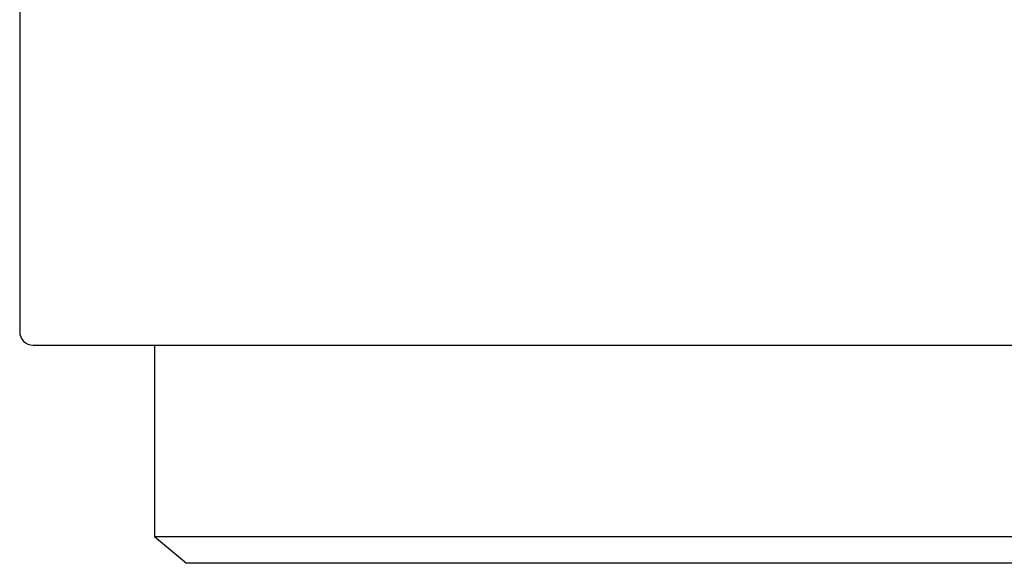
# Model space of a CAD drawing. Header units: millimetres. Extents: x 8 to 740, y 12 to 985.
# Tile 19 of 62: x 143 to 157, y 564 to 572. Entities that reach past the tile are written whole.
import ezdxf

# ---------------------------------------------------------------- set-up
doc = ezdxf.new("R2010")
doc.units = ezdxf.units.MM

msp = doc.modelspace()

# ---------------------------------------------------------------- linework, layer by layer
at = {"color": 7, "linetype": 'Continuous', "lineweight": 30}
for p, q in [((142.528, 572.477), (142.528, 567.677)), ((142.728, 567.477), (171.328, 567.477)), ((144.528, 567.477), (144.528, 564.643)), ((144.528, 564.643), (145.005, 564.243)), ((144.528, 564.643), (169.528, 564.643)), ((169.051, 564.243), (145.005, 564.243))]:
    msp.add_line(p, q, dxfattribs=at)
msp.add_arc((142.728, 567.677), 0.2, 180, 270, dxfattribs=at)

doc.saveas('drawing.dxf')
